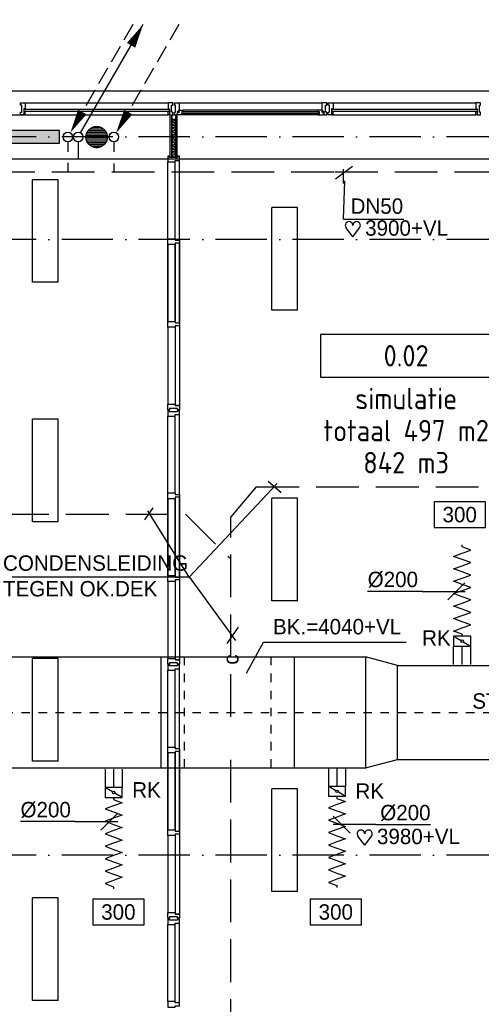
# Model space of a CAD drawing. Extents: x -866131 to -691536, y 173952 to 258052.
# Tile 151 of 160: x -740803 to -735403, y 240277 to 251792. Entities that reach past the tile are written whole.
import ezdxf
from ezdxf.enums import TextEntityAlignment as Align

# ---------------------------------------------------------------- set-up
doc = ezdxf.new("R2010")
doc.units = 0
doc.header["$LTSCALE"] = 100
for name, pattern in [('2322102', [45, 5, -2, 5, -2, 5, -2, 5, -2, 5, -2, 5, -5]), ('2322107', [2000, 1000, 1000]), ('2322108', [7, 5, -2]), ('CENTER2', [11.25, 7.5, -1.25, 1.25, -1.25]), ('DASHDOT', [9, 6, -1.5, 0, -1.5]), ('HIDDEN', [2, 1, -1])]:
    doc.linetypes.add(name, pattern=pattern)
doc.layers.get('0').update_dxf_attribs({"linetype": 'CONTINUOUS'})
for name, color, linetype in [('AL$7----_STRAMIEN', 1, 'DASHDOT'), ('AL21----_BUITENWAND', 4, 'CONTINUOUS'), ('AL21K---_ISOLATIE', 1, 'CONTINUOUS'), ('AL28----_KONSTRUKTIE', 3, 'CONTINUOUS'), ('AL31----_BUITENKOZ', 7, 'CONTINUOUS'), ('AL32----_BINNENKOZ', 7, 'CONTINUOUS'), ('ALXAA---_GEWBETON', 12, 'CONTINUOUS'), ('ALXOU---_GLAS', 7, 'CONTINUOUS'), ('ARMATUUR', 8, 'CONTINUOUS'), ('GEBOUWLABEL', 4, 'CONTINUOUS'), ('INHOUD', 7, 'CONTINUOUS'), ('OMSCHRIJVING', 7, 'CONTINUOUS'), ('OPPERVLAK', 7, 'CONTINUOUS'), ('RUIMTEOMTREK', 2, 'CONTINUOUS'), ('VOLGNUMMER', 7, 'CONTINUOUS'), ('WL561---', 4, 'CONTINUOUS'), ('WL561---_AANVOER', 4, 'CONTINUOUS'), ('WL561---_RETOUR', 4, 'CONTINUOUS'), ('WL5627--', 4, 'CONTINUOUS'), ('WL570---', 3, 'CONTINUOUS'), ('WL570---_HARTLIJN', 7, 'CONTINUOUS'), ('WL570---_RETOUR', 3, 'CONTINUOUS'), ('WL570---_TOEVOER', 3, 'CONTINUOUS'), ('WM541---', 1, 'CONTINUOUS'), ('WM5627--', 1, 'CONTINUOUS'), ('WM570---', 1, 'CONTINUOUS')]:
    doc.layers.add(name, color=color, linetype=linetype)
doc.styles.add('BURO-018', font='BUROFONT.shx', dxfattribs={"height": 180})
doc.styles.get("Standard").update_dxf_attribs({"font": 'ISOCP'})

# ---------------------------------------------------------------- blocks, each defined once
blk = doc.blocks.new('LDV1107')
at = {"color": 0, "linetype": 'CONTINUOUS'}
blk.add_line((0.25, 0.43), (6.75, 11.69), dxfattribs=at)
blk.add_lwpolyline([(6.75, 11.69, 0, 1, 0), (5.5, 9.53, 1, 1, 0)], format="xyseb", dxfattribs=at)
blk.add_circle((0, 0), 0.5, dxfattribs=at)
blk = doc.blocks.new('LDV3108')
at = {"color": 0, "linetype": 'CONTINUOUS'}
for p, q in [((6.75, 11.69), (5.81, 10.07)), ((5.44, 9.42), (4.5, 7.79)), ((4.13, 7.14), (3.19, 5.52)), ((2.81, 4.87), (1.88, 3.25)), ((1.5, 2.6), (0.56, 0.97))]:
    blk.add_line(p, q, dxfattribs=at)
blk.add_lwpolyline([(0.25, 0.43, 0, 1, 0), (1.5, 2.6, 1, 1, 0)], format="xyseb", dxfattribs=at)
blk.add_circle((0, 0), 0.5, dxfattribs=at)
blk = doc.blocks.new('2322401')
at = {"color": 0, "linetype": 'CONTINUOUS'}
for p, q in [((-0.5, 0.5, 1), (-0.5, 0.5)), ((-0.5, 0.5, 1), (-0.5, -0.5, 1)), ((0.5, 0.5, 1), (-0.5, 0.5, 1)), ((0.5, 0.5), (-0.5, 0.5)), ((-0.5, 0.5), (-0.5, -0.5)), ((0.5, 0.5, 1), (0.5, 0.5)), ((0.5, -0.5, 1), (0.5, 0.5, 1)), ((0.5, -0.5), (0.5, 0.5)), ((-0.5, -0.5, 1), (-0.5, -0.5)), ((-0.5, -0.5, 1), (0.5, -0.5, 1)), ((-0.5, -0.5), (0.5, -0.5)), ((0.5, -0.5, 1), (0.5, -0.5))]:
    blk.add_line(p, q, dxfattribs=at)
blk = doc.blocks.new('CVHATCH1')
at = {"color": 0, "linetype": 'CONTINUOUS'}
blk.add_solid([(-0.5, -0.5), (0.5, -0.5), (-0.5, 0.5), (0.5, 0.5)], dxfattribs=at)
blk = doc.blocks.new('HART')
at = {"color": 1}
for q in [(-28.1, 39.5), (51.4, 39.5)]:
    blk.add_line((11.6, -12.9), q, dxfattribs=at)
for centre, start, end in [((-10.5, 52.8), 0, 217.18669), ((33.8, 52.8), 322.81331, 180)]:
    blk.add_arc(centre, 22.1, start, end, dxfattribs=at)
blk = doc.blocks.new('GEBOUWLABEL')
at = {"layer": 'VOLGNUMMER'}
blk.add_lwpolyline([(-4, -1), (4, -1), (4, 1), (-4, 1)], close=True, dxfattribs=at)
at = {"color": 0, "linetype": 'BYBLOCK', "flags": 1}
for tag, p in [('OPPERVLAKTESOORT', (0.5, 8)), ('TERREIN', (0.5, 6.5)), ('GEBOUW', (0.5, 5)), ('GEBRUIKSFUNCTIE', (0.5, 3.5)), ('BOUWLAAG', (0.5, 2))]:
    blk.add_attdef(tag, text='', height=1, dxfattribs=at).set_placement(p, align=Align.MIDDLE_CENTER)
blk = doc.blocks.new('LU-2D-K-514')
at = {"color": 0, "linetype": 'CONTINUOUS'}
for p, q in [((-0.5, 650), (0.5, 650)), ((-0.5, -650), (0.5, -650))]:
    blk.add_line(p, q, dxfattribs=at)
blk = doc.blocks.new('LU-2D-K-44C')
at = {"color": 0, "linetype": 'CONTINUOUS'}
for p, q in [((-0.5, 550), (0.5, 550)), ((-0.5, -550), (0.5, -550))]:
    blk.add_line(p, q, dxfattribs=at)
blk = doc.blocks.new('LU-1D-F-C842C')
at = {"color": 0, "linetype": 'CONTINUOUS'}
for p, q in [((-534, 0), (-510, 0)), ((-510, 0), (-473, 100)), ((-473, 100), (-437, 0)), ((-437, 0), (-400, -100)), ((-400, -100), (-364, 0)), ((-364, 0), (-328, 100)), ((-328, 100), (-291, 0)), ((-291, 0), (-255, -100)), ((-255, -100), (-218, 0)), ((-218, 0), (-182, 100)), ((-182, 100), (-146, 0)), ((-146, 0), (-109, -100)), ((-109, -100), (-73, 0)), ((-73, 0), (-36, 100)), ((-36, 100), (0, 0)), ((0, 0), (36, -100)), ((36, -100), (73, 0)), ((73, 0), (109, 100)), ((109, 100), (146, 0)), ((146, 0), (182, -100)), ((182, -100), (218, 0)), ((218, 0), (255, 100)), ((255, 100), (291, 0)), ((291, 0), (328, -100)), ((328, -100), (364, 0)), ((364, 0), (400, 100)), ((400, 100), (437, 0)), ((437, 0), (473, -100)), ((473, -100), (510, 0)), ((510, 0), (534, 0))]:
    blk.add_line(p, q, dxfattribs=at)
blk = doc.blocks.new('LU-1D-KL1-C874')
at = {"color": 0, "linetype": 'CONTINUOUS'}
for p, q in [((-58, 100), (-58, -100)), ((58, 100), (-58, 100)), ((51, 87), (7, 13)), ((58, -100), (58, 100)), ((-58, -100), (58, -100)), ((-7, -13), (-51, -87))]:
    blk.add_line(p, q, dxfattribs=at)
blk.add_circle((0, 0), 14.5, dxfattribs=at)
blk = doc.blocks.new('LU-1D-K-C8')
at = {"color": 0, "linetype": 'CONTINUOUS'}
for p, q in [((-0.5, 100), (0.5, 100)), ((-0.5, -100), (0.5, -100))]:
    blk.add_line(p, q, dxfattribs=at)
at = {"layer": 'WL570---_HARTLIJN', "linetype": 'CENTER2'}
blk.add_line((-0.5, 0), (0.5, 0), dxfattribs=at)
blk = doc.blocks.new('*U573', base_point=(-750275, 244376))
at = {"color": 0, "linetype": 'CONTINUOUS'}
for p, q in [((-750275, 244277), (-750076, 244476)), ((-750575, 244376), (-751215, 244376)), ((-750575, 244376), (-750075, 244376))]:
    blk.add_line(p, q, dxfattribs=at)
at = {"layer": 'WM570---', "linetype": 'CONTINUOUS', "style": 'BURO-018'}
blk.add_text('%%c200', height=180, dxfattribs=at).set_placement((-750625, 244426), align=Align.RIGHT)
blk = doc.blocks.new('LU-ORND')
at = {"color": 0, "linetype": 'CONTINUOUS'}
for p, q in [((-3, 1.5), (-3, -1.5)), ((3, 1.5), (-3, 1.5)), ((3, -1.5), (3, 1.5)), ((-3, -1.5), (3, -1.5))]:
    blk.add_line(p, q, dxfattribs=at)
blk = doc.blocks.new('*U575', base_point=(-741968, 242912))
at = {"color": 0, "linetype": 'CONTINUOUS'}
for p, q in [((-741968, 242813), (-742167, 243012)), ((-741668, 242912), (-742168, 242912)), ((-741668, 242912), (-741028, 242912))]:
    blk.add_line(p, q, dxfattribs=at)
at = {"layer": 'WM570---', "linetype": 'CONTINUOUS', "style": 'BURO-018'}
blk.add_text('%%c200', height=180, dxfattribs=at).set_placement((-741618, 242962))
blk = doc.blocks.new('LU-2D-VC-51444C175')
at = {"color": 0, "linetype": 'CONTINUOUS'}
for p, q in [((0, 650), (0, -650)), ((373, 550), (0, 650)), ((373, -550), (373, 550)), ((0, -650), (373, -550))]:
    blk.add_line(p, q, dxfattribs=at)
blk = doc.blocks.new('2322102-2')
at = {"layer": 'WM5627--', "color": 0, "style": 'BURO-018'}
blk.add_text('c', height=180, rotation=90, dxfattribs=at).set_placement((-738332, 244309), align=Align.MIDDLE)

msp = doc.modelspace()

# ---------------------------------------------------------------- hatches: boundary and pattern name
at = {"layer": 'ALXAA---_GEWBETON'}
h = msp.add_hatch(dxfattribs=at)
h.set_pattern_fill('GEWPBET', color=8, scale=100, style=0)
h.set_pattern_definition([(0, (-890203.18, 216876.94), (0, 20), [])])
edge = h.paths.add_edge_path()
edge.add_arc((-739903.003, 250421.228), 125, 0, 360)
h = msp.add_hatch(dxfattribs=at)
h.set_pattern_fill('GEWPBET', color=8, scale=100, style=0)
h.set_pattern_definition([(0, (-890203.003, 216876.94), (0, 20), [])])
edge = h.paths.add_edge_path()
edge.add_arc((-739902.826, 250421.228), 125, 0, 360)

# ---------------------------------------------------------------- linework, layer by layer
at = {"color": 8, "linetype": 'CONTINUOUS'}
msp.add_lwpolyline([(-739070.826, 240310.866), (-739070.826, 240243.866), (-738982.826, 240243.866), (-738982.826, 240260.866), (-738931.826, 240260.866), (-738931.826, 240293.866), (-738982.826, 240293.866), (-738982.826, 240310.866)], close=True, dxfattribs=at)
at = {"layer": 'AL$7----_STRAMIEN', "color": 1}
for points in [[(-719909.644, 250421.228), (-762613.404, 250421.228)], [(-719909.82, 249221.228), (-762613.581, 249221.228)], [(-719909.644, 242021.228), (-759959.895, 242021.228)]]:
    msp.add_lwpolyline(points, dxfattribs=at)
at = {"layer": 'AL21----_BUITENWAND', "color": 8}
for p, q in [((-759342.826, 250961.366), (-739902.826, 250961.366)), ((-759342.826, 250961.366), (-739902.826, 250961.366)), ((-739902.826, 250961.366), (-725862.826, 250961.366))]:
    msp.add_line(p, q, dxfattribs=at)
at = {"layer": 'AL21K---_ISOLATIE', "color": 8, "linetype": 'CONTINUOUS'}
for p, q in [((-739024.643, 250181.366), (-739024.643, 250623.366)), ((-739024.643, 250603.275), (-738981.009, 250622.761)), ((-738981.009, 250583.184), (-739024.643, 250603.275)), ((-739024.643, 250563.094), (-738981.009, 250583.184)), ((-738981.009, 250543.003), (-739024.643, 250563.094)), ((-738981.009, 250181.366), (-738981.009, 250623.366)), ((-739024.643, 250522.912), (-738981.009, 250543.003)), ((-738981.009, 250502.821), (-739024.643, 250522.912)), ((-739024.643, 250482.73), (-738981.009, 250502.821)), ((-738981.009, 250462.639), (-739024.643, 250482.73)), ((-739024.643, 250442.548), (-738981.009, 250462.639)), ((-738981.009, 250422.457), (-739024.643, 250442.548)), ((-739024.643, 250402.366), (-738981.009, 250422.457)), ((-738981.009, 250382.275), (-739024.643, 250402.366)), ((-739024.643, 250362.184), (-738981.009, 250382.275)), ((-738981.009, 250342.094), (-739024.643, 250362.184)), ((-739024.643, 250322.003), (-738981.009, 250342.094)), ((-738981.009, 250301.912), (-739024.643, 250322.003)), ((-739024.643, 250281.821), (-738981.009, 250301.912)), ((-738981.009, 250261.73), (-739024.643, 250281.821)), ((-739024.643, 250241.639), (-738981.009, 250261.73)), ((-738981.009, 250221.548), (-739024.643, 250241.639)), ((-739024.643, 250201.457), (-738981.009, 250221.548)), ((-738981.009, 250181.972), (-739024.643, 250201.457))]:
    msp.add_line(p, q, dxfattribs=at)
at = {"layer": 'AL28----_KONSTRUKTIE', "color": 8}
for centre in [(-739903.003, 250421.228), (-739902.826, 250421.228)]:
    msp.add_circle(centre, 125, dxfattribs=at)
at = {"layer": 'AL31----_BUITENKOZ', "color": 8, "linetype": 'CONTINUOUS'}
for points in [[(-740754.826, 250681.366), (-740793.826, 250681.366), (-740793.826, 250687.366), (-740793.826, 250701.366), (-740793.826, 250701.366), (-740793.826, 250711.366), (-740779.826, 250711.366), (-740779.826, 250791.366), (-740793.826, 250791.366), (-740793.826, 250800.366), (-740793.826, 250800.366), (-740793.826, 250814.366), (-740793.826, 250820.366), (-740774.899, 250820.366), (-740737.826, 250820.366), (-740737.826, 250813.366), (-740737.826, 250809.366), (-740737.826, 250801.366), (-740737.826, 250748.366), (-740754.826, 250748.366)], [(-740754.826, 250681.366), (-740793.826, 250681.366), (-740793.826, 250687.366), (-740793.826, 250701.366), (-740793.826, 250701.366), (-740793.826, 250711.366), (-740779.826, 250711.366), (-740779.826, 250791.366), (-740793.826, 250791.366), (-740793.826, 250800.866), (-740793.826, 250800.866), (-740793.826, 250814.366), (-740793.826, 250820.366), (-740774.899, 250820.366), (-740737.826, 250820.366), (-740737.826, 250813.366), (-740737.826, 250809.366), (-740737.826, 250801.366), (-740737.826, 250748.366), (-740754.826, 250748.366)], [(-739050.826, 250681.366), (-739011.826, 250681.366), (-739011.826, 250687.366), (-739011.826, 250701.366), (-739011.826, 250701.366), (-739011.826, 250711.366), (-739025.826, 250711.366), (-739025.826, 250791.366), (-739011.826, 250791.366), (-739011.826, 250800.366), (-739011.826, 250800.366), (-739011.826, 250814.366), (-739011.826, 250820.366), (-739030.754, 250820.366), (-739067.826, 250820.366), (-739067.826, 250813.366), (-739067.826, 250809.366), (-739067.826, 250801.366), (-739067.826, 250748.366), (-739050.826, 250748.366)], [(-737154.826, 250681.366), (-737193.826, 250681.366), (-737193.826, 250687.366), (-737193.826, 250701.366), (-737193.826, 250701.366), (-737193.826, 250711.366), (-737179.826, 250711.366), (-737179.826, 250791.366), (-737193.826, 250791.366), (-737193.826, 250800.866), (-737193.826, 250800.866), (-737193.826, 250814.366), (-737193.826, 250820.366), (-737174.899, 250820.366), (-737137.826, 250820.366), (-737137.826, 250813.366), (-737137.826, 250809.366), (-737137.826, 250801.366), (-737137.826, 250748.366), (-737154.826, 250748.366)], [(-735450.826, 250681.366), (-735411.826, 250681.366), (-735411.826, 250687.366), (-735411.826, 250701.366), (-735411.826, 250701.366), (-735411.826, 250711.366), (-735425.826, 250711.366), (-735425.826, 250791.366), (-735411.826, 250791.366), (-735411.826, 250800.366), (-735411.826, 250800.366), (-735411.826, 250814.366), (-735411.826, 250820.366), (-735430.754, 250820.366), (-735467.826, 250820.366), (-735467.826, 250813.366), (-735467.826, 250809.366), (-735467.826, 250801.366), (-735467.826, 250748.366), (-735450.826, 250748.366)], [(-740754.826, 250718.366), (-740754.826, 250686.366), (-740749.826, 250686.366), (-740749.826, 250681.366), (-740737.826, 250681.366), (-740737.826, 250718.366)], [(-740754.826, 250718.366), (-740754.826, 250686.366), (-740749.826, 250686.366), (-740749.826, 250681.366), (-740737.826, 250681.366), (-740737.826, 250718.366)], [(-739050.826, 250718.366), (-739050.826, 250686.366), (-739055.826, 250686.366), (-739055.826, 250681.366), (-739067.826, 250681.366), (-739067.826, 250718.366)], [(-737154.826, 250718.366), (-737154.826, 250686.366), (-737149.826, 250686.366), (-737149.826, 250681.366), (-737137.826, 250681.366), (-737137.826, 250718.366)], [(-735450.826, 250718.366), (-735450.826, 250686.366), (-735455.826, 250686.366), (-735455.826, 250681.366), (-735467.826, 250681.366), (-735467.826, 250718.366)]]:
    msp.add_lwpolyline(points, close=True, dxfattribs=at)
at = {"layer": 'AL31----_BUITENKOZ', "color": 8}
for points in [[(-740737.826, 250820.366), (-739967.826, 250820.366)], [(-740737.826, 250820.366), (-739067.826, 250820.366)], [(-738937.826, 250820.366), (-737267.826, 250820.366)], [(-737137.826, 250820.366), (-735467.826, 250820.366)], [(-740737.826, 250681.366), (-739967.826, 250681.366)], [(-740737.826, 250681.366), (-739067.826, 250681.366)], [(-737314.951, 250732.366), (-738890.701, 250732.366)], [(-737314.951, 250678.366), (-738890.701, 250678.366)], [(-737137.826, 250681.366), (-735467.826, 250681.366)]]:
    msp.add_lwpolyline(points, dxfattribs=at)
for points in [[(-738993.826, 250681.366), (-738993.826, 250710.866), (-738979.826, 250710.866), (-738979.826, 250790.866), (-738993.826, 250790.866), (-738993.826, 250820.366), (-738937.826, 250820.366), (-738937.826, 250732.366), (-738946.826, 250732.366), (-738946.826, 250717.366), (-738960.826, 250717.366), (-738960.826, 250681.366)], [(-737211.826, 250681.366), (-737211.826, 250710.866), (-737225.826, 250710.866), (-737225.826, 250790.866), (-737211.826, 250790.866), (-737211.826, 250820.366), (-737267.826, 250820.366), (-737267.826, 250732.366), (-737258.826, 250732.366), (-737258.826, 250717.366), (-737244.826, 250717.366), (-737244.826, 250681.366)], [(-738948.128, 250678.366), (-738950.577, 250682.608), (-738957.642, 250682.608), (-738957.642, 250712.366), (-738935.142, 250712.366), (-738935.142, 250717.366), (-738943.142, 250717.366), (-738943.142, 250732.366), (-738937.826, 250732.366), (-738890.701, 250732.366), (-738888.642, 250719.366), (-738905.642, 250719.366), (-738905.642, 250678.366)], [(-738905.642, 250680.663), (-738905.642, 250694.195), (-738888.642, 250694.195), (-738888.642, 250680.663)], [(-737257.524, 250678.366), (-737255.075, 250682.608), (-737248.01, 250682.608), (-737248.01, 250712.366), (-737270.51, 250712.366), (-737270.51, 250717.366), (-737262.51, 250717.366), (-737262.51, 250732.366), (-737267.826, 250732.366), (-737314.951, 250732.366), (-737317.01, 250719.366), (-737300.01, 250719.366), (-737300.01, 250678.366)], [(-737300.01, 250680.663), (-737300.01, 250694.195), (-737317.01, 250694.195), (-737317.01, 250680.663)]]:
    msp.add_lwpolyline(points, close=True, dxfattribs=at)
at = {"layer": 'AL32----_BINNENKOZ', "color": 8}
for p, q in [((-739044.643, 250681.366), (-739024.643, 250681.366)), ((-739044.643, 250181.366), (-739044.643, 250681.366)), ((-739024.643, 250681.366), (-739024.643, 250181.366)), ((-739023.576, 250623.366), (-739023.576, 250681.366)), ((-739023.576, 250681.366), (-738982.076, 250681.366)), ((-738982.076, 250681.366), (-738982.076, 250623.366)), ((-738961.009, 250681.366), (-738981.009, 250681.366)), ((-738981.009, 250681.366), (-738981.009, 250181.366)), ((-738961.009, 250181.366), (-738961.009, 250681.366)), ((-738982.076, 250623.366), (-739023.576, 250623.366)), ((-739024.643, 250181.366), (-739044.643, 250181.366)), ((-738981.009, 250181.366), (-738961.009, 250181.366)), ((-738931.826, 247278.866), (-738982.826, 247278.866)), ((-738931.826, 244305.866), (-738982.826, 244305.866)), ((-738931.826, 241332.866), (-738982.826, 241332.866))]:
    msp.add_line(p, q, dxfattribs=at)
for points in [[(-738931.826, 250196.866), (-738956.826, 250196.866), (-738956.826, 250180.866), (-739048.826, 250180.866), (-739048.826, 250196.866), (-739070.826, 250196.866), (-739070.826, 250129.866), (-738982.826, 250129.866), (-738982.826, 250146.866), (-738931.826, 250146.866), (-738931.826, 250196.866)], [(-739070.826, 249230.366), (-739070.826, 250129.866)], [(-739070.826, 249230.366), (-739070.826, 250129.866)], [(-738982.826, 249230.366), (-738982.826, 250129.866)], [(-738931.826, 249213.366), (-738931.826, 250146.866)], [(-738931.826, 249180.366), (-738982.826, 249180.366), (-738982.826, 249163.366), (-739070.826, 249163.366), (-739070.826, 249230.366), (-738982.826, 249230.366), (-738982.826, 249213.366), (-738931.826, 249213.366), (-738931.826, 249180.366)], [(-738931.826, 249180.366), (-738931.826, 248246.366)], [(-738931.826, 248246.366), (-738931.826, 249180.366)], [(-739070.826, 249163.366), (-739070.826, 248263.366)], [(-739070.826, 248263.366), (-739070.826, 249163.366)], [(-739070.826, 249163.366), (-739070.826, 248263.366)], [(-739070.826, 248263.366), (-739070.826, 249163.366)], [(-738982.826, 249163.366), (-738982.826, 248263.366)], [(-738982.826, 248263.366), (-738982.826, 249163.366)], [(-738931.826, 248213.366), (-738982.826, 248213.366), (-738982.826, 248196.366), (-739070.826, 248196.366), (-739070.826, 248263.366), (-738982.826, 248263.366), (-738982.826, 248246.366), (-738931.826, 248246.366), (-738931.826, 248213.366)], [(-739070.826, 248196.366), (-739070.826, 247295.867)], [(-738982.826, 248196.366), (-738982.826, 247295.866)], [(-738931.826, 248213.366), (-738931.826, 247278.866)], [(-738931.826, 247228.866), (-738956.826, 247228.866), (-738956.826, 247244.866), (-739048.826, 247244.866), (-739048.826, 247228.866), (-739070.826, 247228.866), (-739070.826, 247295.866), (-738982.826, 247295.866), (-738982.826, 247278.866), (-738931.826, 247278.866), (-738931.826, 247228.866)], [(-738931.826, 247223.866), (-738956.826, 247223.866), (-738956.826, 247207.866), (-739048.826, 247207.866), (-739048.826, 247223.866), (-739070.826, 247223.866), (-739070.826, 247156.866), (-738982.826, 247156.866), (-738982.826, 247173.866), (-738931.826, 247173.866), (-738931.826, 247223.866)], [(-739070.826, 246257.366), (-739070.826, 247156.866)], [(-739070.826, 246257.366), (-739070.826, 247156.866)], [(-738982.826, 246257.366), (-738982.826, 247156.866)], [(-738931.826, 246240.366), (-738931.826, 247173.866)], [(-738931.826, 246207.366), (-738982.826, 246207.366), (-738982.826, 246190.366), (-739070.826, 246190.366), (-739070.826, 246257.366), (-738982.826, 246257.366), (-738982.826, 246240.366), (-738931.826, 246240.366), (-738931.826, 246207.366)], [(-739070.826, 246190.366), (-739070.826, 245290.366)], [(-739070.826, 245290.366), (-739070.826, 246190.366)], [(-739070.826, 246190.366), (-739070.826, 245290.366)], [(-739070.826, 245290.366), (-739070.826, 246190.366)], [(-738982.826, 246190.366), (-738982.826, 245290.366)], [(-738982.826, 245290.366), (-738982.826, 246190.366)], [(-738931.826, 246207.366), (-738931.826, 245273.366)], [(-738931.826, 245273.366), (-738931.826, 246207.366)], [(-738931.826, 245240.366), (-738982.826, 245240.366), (-738982.826, 245223.366), (-739070.826, 245223.366), (-739070.826, 245290.366), (-738982.826, 245290.366), (-738982.826, 245273.366), (-738931.826, 245273.366), (-738931.826, 245240.366)], [(-739070.826, 245223.366), (-739070.826, 244322.867)], [(-738982.826, 245223.366), (-738982.826, 244322.866)], [(-738931.826, 245240.366), (-738931.826, 244305.866)], [(-738931.826, 244255.866), (-738956.826, 244255.866), (-738956.826, 244271.866), (-739048.826, 244271.866), (-739048.826, 244255.866), (-739070.826, 244255.866), (-739070.826, 244322.866), (-738982.826, 244322.866), (-738982.826, 244305.866), (-738931.826, 244305.866), (-738931.826, 244255.866)], [(-738931.826, 244250.866), (-738956.826, 244250.866), (-738956.826, 244234.866), (-739048.826, 244234.866), (-739048.826, 244250.866), (-739070.826, 244250.866), (-739070.826, 244183.866), (-738982.826, 244183.866), (-738982.826, 244200.866), (-738931.826, 244200.866), (-738931.826, 244250.866)], [(-739070.826, 243284.366), (-739070.826, 244183.866)], [(-739070.826, 243284.366), (-739070.826, 244183.866)], [(-738982.826, 243284.366), (-738982.826, 244183.866)], [(-738931.826, 243267.366), (-738931.826, 244200.866)], [(-738931.826, 243234.366), (-738982.826, 243234.366), (-738982.826, 243217.366), (-739070.826, 243217.366), (-739070.826, 243284.366), (-738982.826, 243284.366), (-738982.826, 243267.366), (-738931.826, 243267.366), (-738931.826, 243234.366)], [(-739070.826, 243217.366), (-739070.826, 242317.366)], [(-739070.826, 242317.366), (-739070.826, 243217.366)], [(-739070.826, 243217.366), (-739070.826, 242317.366)], [(-739070.826, 242317.366), (-739070.826, 243217.366)], [(-738982.826, 243217.366), (-738982.826, 242317.366)], [(-738982.826, 242317.366), (-738982.826, 243217.366)], [(-738931.826, 243234.366), (-738931.826, 242300.366)], [(-738931.826, 242300.366), (-738931.826, 243234.366)], [(-738931.826, 242267.366), (-738982.826, 242267.366), (-738982.826, 242250.366), (-739070.826, 242250.366), (-739070.826, 242317.366), (-738982.826, 242317.366), (-738982.826, 242300.366), (-738931.826, 242300.366), (-738931.826, 242267.366)], [(-739070.826, 242250.366), (-739070.826, 241349.867)], [(-738982.826, 242250.366), (-738982.826, 241349.866)], [(-738931.826, 242267.366), (-738931.826, 241332.866)], [(-738931.826, 241282.866), (-738956.826, 241282.866), (-738956.826, 241298.866), (-739048.826, 241298.866), (-739048.826, 241282.866), (-739070.826, 241282.866), (-739070.826, 241349.866), (-738982.826, 241349.866), (-738982.826, 241332.866), (-738931.826, 241332.866), (-738931.826, 241282.866)], [(-738931.826, 241277.866), (-738956.826, 241277.866), (-738956.826, 241261.866), (-739048.826, 241261.866), (-739048.826, 241277.866), (-739070.826, 241277.866), (-739070.826, 241210.866), (-738982.826, 241210.866), (-738982.826, 241227.866), (-738931.826, 241227.866), (-738931.826, 241277.866)], [(-739070.826, 240310.866), (-739070.826, 241210.866)], [(-738982.826, 240310.866), (-738982.826, 241210.866)], [(-738931.826, 240293.866), (-738931.826, 241227.866)]]:
    msp.add_lwpolyline(points, dxfattribs=at)
at = {"layer": 'ALXOU---_GLAS', "color": 8}
for points in [[(-739952.826, 250746.366), (-739952.826, 250720.366), (-740752.826, 250720.366), (-740752.826, 250746.366)], [(-739052.826, 250746.366), (-739052.826, 250720.366), (-740752.826, 250720.366), (-740752.826, 250746.366)], [(-737302.01, 250717.366), (-737302.01, 250696.195), (-738903.642, 250696.195), (-738903.642, 250717.366)], [(-735452.826, 250746.366), (-735452.826, 250720.366), (-737152.826, 250720.366), (-737152.826, 250746.366)]]:
    msp.add_lwpolyline(points, close=True, dxfattribs=at)
at = {"layer": 'ARMATUUR', "color": 8}
for points in [[(-740652.826, 248721.228), (-740652.826, 249921.228)], [(-740352.826, 249921.228), (-740652.826, 249921.228)], [(-740352.826, 248721.228), (-740352.826, 249921.228)], [(-737552.826, 249596.228), (-737852.826, 249596.228)], [(-737852.826, 248396.228), (-737852.826, 249596.228)], [(-737552.826, 248396.228), (-737552.826, 249596.228)], [(-740352.826, 248721.228), (-740652.826, 248721.228)], [(-737552.826, 248396.228), (-737852.826, 248396.228)], [(-740352.826, 247121.228), (-740652.826, 247121.228)], [(-740652.826, 245921.228), (-740652.826, 247121.228)], [(-740352.826, 245921.228), (-740352.826, 247121.228)], [(-737852.826, 244996.228), (-737852.826, 246196.228)], [(-737552.826, 246196.228), (-737852.826, 246196.228)], [(-737552.826, 244996.228), (-737552.826, 246196.228)], [(-740352.826, 245921.228), (-740652.826, 245921.228)], [(-737552.826, 244996.228), (-737852.826, 244996.228)], [(-740352.826, 244321.228), (-740652.826, 244321.228)], [(-740652.826, 243121.228), (-740652.826, 244321.228)], [(-740352.826, 243121.228), (-740352.826, 244321.228)], [(-740352.826, 243121.228), (-740652.826, 243121.228)], [(-737552.826, 242796.228), (-737852.826, 242796.228)], [(-737852.826, 241596.228), (-737852.826, 242796.228)], [(-737552.826, 241596.228), (-737552.826, 242796.228)], [(-737552.826, 241596.228), (-737852.826, 241596.228)], [(-740352.826, 241521.228), (-740652.826, 241521.228)], [(-740652.826, 240321.228), (-740652.826, 241521.228)], [(-740352.826, 240321.228), (-740352.826, 241521.228)], [(-740352.826, 240321.228), (-740652.826, 240321.228)]]:
    msp.add_lwpolyline(points, dxfattribs=at)
at = {"layer": 'RUIMTEOMTREK', "color": 8}
msp.add_line((-747940.326, 250678.366), (-739070.826, 250678.366), dxfattribs=at)
at = {"layer": 'WL561---_AANVOER', "linetype": '2322107'}
for p, q in [((-740118.835, 250364.336), (-740118.835, 250159.539)), ((-737025.595, 250159.539), (-741185.639, 250159.539)), ((-737183.38, 250159.539), (-737274.258, 250159.539)), ((-726564.344, 250159.539), (-737076.541, 250159.539))]:
    msp.add_line(p, q, dxfattribs=at)
at = {"layer": 'WL561---_RETOUR', "linetype": '2322108'}
for p, q in [((-740239.631, 250364.336), (-740239.631, 250246.552)), ((-739702.071, 250364.336), (-739702.071, 250248.044)), ((-740239.631, 250117.94), (-740239.631, 250009.539)), ((-739702.071, 250108.714), (-739702.071, 250009.539)), ((-737126.982, 250009.539), (-741185.639, 250009.539)), ((-731715.371, 250009.539), (-737126.982, 250009.539))]:
    msp.add_line(p, q, dxfattribs=at)
at = {"layer": 'WL5627--', "linetype": '2322102'}
for p, q in [((-738034.977, 246329.665), (-738332.479, 245979.846)), ((-738034.977, 246329.665), (-732202.044, 246329.665)), ((-743061.871, 246011.325), (-738864.738, 246011.325)), ((-738864.738, 246011.325), (-738348.874, 245495.73)), ((-738332.479, 234637.487), (-738332.479, 245979.846))]:
    msp.add_line(p, q, dxfattribs=at)
at = {"layer": 'WL5627--', "color": 1}
for p, q in [((-741034.878, 245275.187), (-738821.907, 245275.187)), ((-738821.907, 245275.187), (-738277.733, 244531.871))]:
    msp.add_line(p, q, dxfattribs=at)
at = {"layer": 'WL5627--', "color": 3}
for p, q in [((-739148.41, 243045.24), (-739148.41, 244341.228)), ((-737588.447, 243045.24), (-737588.447, 244341.228))]:
    msp.add_line(p, q, dxfattribs=at)
at = {"layer": 'WL5627--', "color": 3, "linetype": 'HIDDEN'}
for p, q in [((-738876.324, 243045.24), (-738876.324, 244341.228)), ((-737860.533, 243045.24), (-737860.533, 244341.228))]:
    msp.add_line(p, q, dxfattribs=at)
at = {"layer": 'WL570---', "color": 1}
for p, q in [((-737106.83, 249931.898), (-736911.679, 250078.189)), ((-737015.572, 249877.248), (-737016.023, 250042.281)), ((-737016.023, 249458.817), (-737000.066, 249909.023)), ((-737016.023, 249458.817), (-736308.136, 249458.169))]:
    msp.add_line(p, q, dxfattribs=at)
at = {"layer": 'WM541---'}
for p, q in [((-738821.824, 245272.329), (-737791.408, 246368.347)), ((-737895.395, 246396.692), (-737744.141, 246264.414)), ((-739247.226, 246084.894), (-739341.76, 245943.168)), ((-738812.371, 245262.88), (-739303.946, 246047.1)), ((-738377.516, 244497.557), (-738245.169, 244686.526))]:
    msp.add_line(p, q, dxfattribs=at)
at = {"layer": 'WM570---'}
for p, q in [((-738150.759, 244151.148), (-737951.229, 244513.742)), ((-737951.229, 244513.742), (-736282.431, 244513.742))]:
    msp.add_line(p, q, dxfattribs=at)
at = {"layer": 'WM570---', "linetype": 'HIDDEN'}
msp.add_line((-740982.811, 243691.228), (-733445.333, 243691.228), dxfattribs=at)

# ---------------------------------------------------------------- block references
at = {"layer": 'GEBOUWLABEL', "color": 8}
ref = msp.add_blockref('GEBOUWLABEL', (-736282.367, 247861.754), dxfattribs=dict(at, xscale=250, yscale=250, zscale=250))
ref.add_attrib('VOLGNUMMER', '0.02', dxfattribs={"layer": 'VOLGNUMMER', "color": 0, "linetype": 'BYBLOCK', "height": 250}).set_placement((-736282.367, 247861.754), align=Align.MIDDLE_CENTER)
ref.add_attrib('OMSCHRIJVING', 'simulatie', dxfattribs={"layer": 'OMSCHRIJVING', "color": 0, "linetype": 'BYBLOCK', "height": 250}).set_placement((-736282.367, 247361.754), align=Align.MIDDLE_CENTER)
ref.add_attrib('OPPERVLAK', 'totaal 497 m2', dxfattribs={"layer": 'OPPERVLAK', "color": 0, "linetype": 'BYBLOCK', "height": 250}).set_placement((-736282.367, 246986.754), align=Align.MIDDLE_CENTER)
ref.add_attrib('INHOUD', '842 m3', dxfattribs={"layer": 'INHOUD', "color": 0, "linetype": 'BYBLOCK', "height": 250}).set_placement((-736282.367, 246611.754), align=Align.MIDDLE_CENTER)
at = {"layer": 'WL561---', "xscale": 2240, "yscale": 150, "rotation": 180}
for name, zscale in [('2322401', 400), ('CVHATCH1', 2240)]:
    msp.add_blockref(name, (-741457.204, 250423.092, 120), dxfattribs=dict(at, zscale=zscale))
at = {"layer": 'WL561---_AANVOER', "color": 2, "xscale": 112.5, "yscale": 112.5, "zscale": 112.5}
msp.add_blockref('LDV1107', (-740118.835, 250420.586), dxfattribs=at)
at = {"layer": 'WL561---_RETOUR', "color": 2, "xscale": 112.5, "yscale": 112.5, "zscale": 112.5}
for p in [(-740239.631, 250420.586), (-739702.071, 250420.586)]:
    msp.add_blockref('LDV3108', p, dxfattribs=at)
at = {"layer": 'WL570---_RETOUR', "xscale": 2, "yscale": 2, "zscale": 2}
for p in [(-736928.809, 249280.431), (-736790.243, 242165.312)]:
    msp.add_blockref('HART', p, dxfattribs=at)
at = {"layer": 'WL570---_TOEVOER', "linetype": 'CONTINUOUS'}
for name, p, rotation in [('LU-1D-F-C842C', (-735626.31, 245115.75), 90), ('LU-1D-KL1-C874', (-735626.31, 244523.711), 90), ('LU-1D-KL1-C874', (-739704.185, 242754.45), 270), ('LU-1D-KL1-C874', (-737091.39, 242768.118), 270), ('LU-1D-F-C842C', (-739704.185, 242162.411), 270), ('LU-1D-F-C842C', (-737091.39, 242176.079), 270)]:
    msp.add_blockref(name, p, dxfattribs=dict(at, rotation=rotation))
at = {"layer": 'WL570---_TOEVOER', "linetype": 'CONTINUOUS', "xscale": 213.7212884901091}
for p, rotation in [((-735626.31, 244358.85), 90), ((-739704.185, 242919.31), 270), ((-737091.39, 242932.978), 270)]:
    msp.add_blockref('LU-1D-K-C8', p, dxfattribs=dict(at, rotation=rotation))
at = {"layer": 'WL570---_TOEVOER', "linetype": 'CONTINUOUS'}
for name, p, xscale in [('LU-2D-K-514', (-740489.97, 243691.228), 7480.826052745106), ('LU-2D-K-44C', (-733603.859, 243691.228), 5552.946241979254)]:
    msp.add_blockref(name, p, dxfattribs=dict(at, xscale=xscale))
msp.add_blockref('LU-2D-VC-51444C175', (-736758.306, 243691.228), dxfattribs=at)
at = {"layer": 'WM5627--'}
msp.add_blockref('2322102-2', (0, 0), dxfattribs=at)
at = {"layer": 'WM570---'}
ref = msp.add_blockref('LU-ORND', (-735655.625, 246004.244), dxfattribs=dict(at, xscale=100, yscale=100, zscale=100))
ref.add_attrib('LU_TEXT1', '300', dxfattribs={"layer": '0', "color": 1, "linetype": 'CONTINUOUS', "height": 180, "style": 'BURO-018'}).set_placement((-735655.625, 246004.244), align=Align.MIDDLE)
for name, p in [('*U573', (-735793.482, 245106.412)), ('*U573', (-739854.957, 242413.842)), ('*U575', (-736935.383, 242379.202))]:
    msp.add_blockref(name, p, dxfattribs=at)
ref = msp.add_blockref('LU-ORND', (-739648.726, 241357.168), dxfattribs=dict(at, xscale=100, yscale=100, zscale=100))
ref.add_attrib('LU_TEXT1', '300', dxfattribs={"layer": '0', "color": 1, "linetype": 'CONTINUOUS', "height": 180, "style": 'BURO-018'}).set_placement((-739648.726, 241357.168), align=Align.MIDDLE)
ref = msp.add_blockref('LU-ORND', (-737105.175, 241357.168), dxfattribs=dict(at, xscale=100, yscale=100, zscale=100))
ref.add_attrib('LU_TEXT1', '300', dxfattribs={"layer": '0', "color": 1, "linetype": 'CONTINUOUS', "height": 180, "style": 'BURO-018'}).set_placement((-737105.175, 241357.168), align=Align.MIDDLE)

# ---------------------------------------------------------------- texts
at = {"layer": 'WL5627--', "color": 1, "style": 'BURO-018'}
for s, p in [('CONDENSLEIDING', (-740998.6, 245347.706)), ('TEGEN OK.DEK', (-740998.6, 245047.706))]:
    msp.add_text(s, height=180, dxfattribs=at).set_placement(p)
at = {"layer": 'WL570---', "color": 1, "style": 'BURO-018'}
for s, p in [('DN50', (-736932.366, 249522.008)), ('BK.=4040+VL', (-737839.445, 244603.897)), ('RK', (-736095.557, 244472.058)), ('RK', (-739486.957, 242695.234)), ('RK', (-736875.032, 242681.567))]:
    msp.add_text(s, height=180, dxfattribs=at).set_placement(p)
at = {"layer": 'WL570---_RETOUR', "color": 1, "style": 'BURO-018'}
for s, p in [('3900+VL', (-736761.889, 249265.926)), ('3980+VL', (-736623.322, 242150.808))]:
    msp.add_text(s, height=180, dxfattribs=at).set_placement(p)
at = {"layer": 'WM570---', "color": 1, "style": 'BURO-018'}
msp.add_text('STRIP', height=180, dxfattribs=at).set_placement((-735508.842, 243734.441))

doc.saveas('drawing.dxf')
